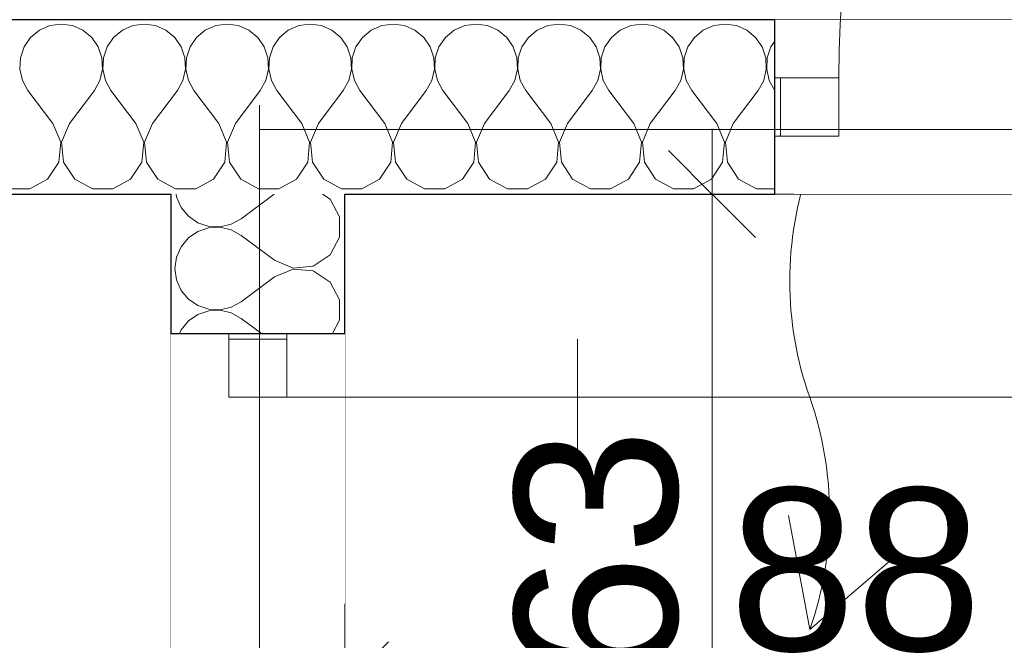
# Model space of a CAD drawing. Header units: millimetres. Extents: x -12989 to 357906, y -50379 to 30884.
# Tile 71 of 256: x 3536 to 4383, y 6466 to 7000. Entities that reach past the tile are written whole.
import ezdxf

# ---------------------------------------------------------------- set-up
doc = ezdxf.new("R2010")
doc.units = ezdxf.units.MM
doc.header["$MEASUREMENT"] = 0
doc.linetypes.add('Wipeout_Contour', pattern=[1000, 0, -1000])
for name, color, linetype, lineweight in [('04-ŚCIANY DZIAŁOWE_Nr_pióra__20', 1, 'Continuous', 13), ('Nowe_04-ŚCIANY DZIAŁOWE_Nr_pióra__27', 7, 'Continuous', 25), ('Nowe_A_WYM_ZEWNETRZNE_Nr_pióra__1', 7, 'Continuous', 13), ('Nowe_A_WYM_ZEWNETRZNE_Nr_pióra__45', 7, 'Continuous', 15), ('Nowe_A_WYM_ZEWNETRZNE_Nr_pióra__85', 7, 'Continuous', 13), ('Nowe_Drzwi Archicad_Nr_pióra__20', 1, 'Continuous', 13), ('Nowe_Drzwi Archicad_Nr_pióra__23', 7, 'Continuous', 15), ('Nowe_Drzwi Archicad_Nr_pióra__27', 7, 'Continuous', 25), ('Nowe_Drzwi Archicad_Nr_pióra__3', 7, 'Continuous', 13)]:
    doc.layers.add(name, color=color, linetype=linetype, lineweight=lineweight)
for name, color, linetype in [('A_OZN_STREFY', 7, 'Continuous'), ('Nowe_04-ŚCIANY DZIAŁOWE', 7, 'Continuous'), ('Nowe_A_OZN_STREFY', 7, 'Continuous'), ('Nowe_A_WYM_ZEWNETRZNE', 7, 'Continuous'), ('Nowe_Drzwi Archicad', 7, 'Continuous')]:
    doc.layers.add(name, color=color, linetype=linetype)
doc.layers.add('Nowe_04-ŚCIANY DZIAŁOWE_Nr_pióra__174', color=7, linetype='Continuous', lineweight=5, true_color=0x6a6a6a)
doc.styles.add('STYL_AUTOMATYCZNY_3', font='arial.ttf')
doc.linetypes.add('Izolacja przeciwwodna I 01 I WSC', pattern='A,0,[1,PAB.6.3 RZUT PARTERU1.Shx,S=0.396825,R=0,X=0,Y=0],-100,0', length=100)
doc.dimstyles.new('STYL_AUTOMATYCZNY__1', dxfattribs={"dimtxt": 139.999998, "dimasz": 71.25, "dimexe": 0.18, "dimexo": 0.0625, "dimgap": 0, "dimtad": 1, "dimtih": 1, "dimtoh": 1, "dimdec": 0, "dimlfac": 0.1, "dimzin": 0, "dimdsep": 46, "dimtxsty": 'STYL_AUTOMATYCZNY_3', "dimblk": 'ARROWHEAD_6', "dimblk1": 'ARROWHEAD_6', "dimblk2": 'ARROWHEAD_6', "dimcen": 0.09, "dimse1": 1, "dimse2": 1, "dimclrd": 7, "dimclre": 7, "dimclrt": 7, "dimadec": 0, "dimazin": 0, "dimtfac": 1, "dimtdec": 4, "dimtmove": 0, "dimatfit": 3, "dimfxl": 0, "dimtolj": 1, "dimtzin": 0, "dimarcsym": 0})
doc.dimstyles.new('STYL_AUTOMATYCZNY__2', dxfattribs={"dimtxt": 139.999998, "dimasz": 71.25, "dimexe": 0.18, "dimexo": 0.0625, "dimgap": 0, "dimtad": 1, "dimdec": 0, "dimlfac": 0.1, "dimzin": 0, "dimdsep": 46, "dimtxsty": 'STYL_AUTOMATYCZNY_3', "dimblk": 'ARROWHEAD_6', "dimblk1": 'ARROWHEAD_6', "dimblk2": 'ARROWHEAD_6', "dimcen": 0.09, "dimse1": 1, "dimse2": 1, "dimclrd": 7, "dimclre": 7, "dimclrt": 7, "dimadec": 0, "dimazin": 0, "dimtfac": 1, "dimtdec": 4, "dimtmove": 0, "dimatfit": 3, "dimfxl": 0, "dimtolj": 1, "dimtzin": 0, "dimarcsym": 0})

# ---------------------------------------------------------------- blocks, each defined once
blk = doc.blocks.new('*X63')
at = {"layer": 'Nowe_04-ŚCIANY DZIAŁOWE_Nr_pióra__174', "color": 251, "linetype": 'Continuous', "lineweight": 5, "true_color": 0x6a6a6a}
for p, q in [((3670.33, 6849.85), (3670.67, 6847.38)), ((3754.82, 6849.85), (3726.45, 6828.57)), ((3802.87, 6845.46), (3796.27, 6849.85)), ((3670.67, 6847.38), (3674.64, 6838.37)), ((3811.09, 6830.13), (3802.87, 6845.46)), ((3674.64, 6838.37), (3680.93, 6830.78)), ((3680.93, 6830.78), (3689.05, 6825.2)), ((3689.05, 6825.2), (3698.39, 6822.05)), ((3708.23, 6821.57), (3717.83, 6823.8)), ((3717.83, 6823.8), (3726.45, 6828.57)), ((3811.09, 6812.73), (3811.09, 6830.13)), ((3689.05, 6817.66), (3680.93, 6812.08)), ((3698.39, 6820.81), (3689.05, 6817.66)), ((3698.39, 6822.05), (3708.23, 6821.57)), ((3708.23, 6821.28), (3698.39, 6820.81)), ((3717.83, 6819.05), (3708.23, 6821.28)), ((3726.45, 6814.29), (3717.83, 6819.05)), ((3680.93, 6812.08), (3674.64, 6804.49)), ((3755.02, 6792.86), (3726.45, 6814.29)), ((3802.87, 6797.4), (3811.09, 6812.73)), ((3674.64, 6804.49), (3670.67, 6795.47)), ((3670.67, 6795.47), (3669.31, 6785.71)), ((3755.02, 6792.86), (3771.07, 6786.12)), ((3788.38, 6787.77), (3802.87, 6797.4)), ((3669.31, 6785.71), (3670.67, 6775.95)), ((3771.07, 6785.31), (3755.02, 6778.57)), ((3771.07, 6786.12), (3788.38, 6787.77)), ((3788.38, 6783.66), (3771.07, 6785.31)), ((3802.87, 6774.03), (3788.38, 6783.66)), ((3670.67, 6775.95), (3674.64, 6766.94)), ((3755.02, 6778.57), (3726.45, 6757.14)), ((3811.09, 6758.7), (3802.87, 6774.03)), ((3674.64, 6766.94), (3680.93, 6759.35)), ((3680.93, 6759.35), (3689.05, 6753.77)), ((3717.83, 6752.37), (3726.45, 6757.14)), ((3811.09, 6741.3), (3811.09, 6758.7)), ((3689.05, 6753.77), (3698.39, 6750.62)), ((3698.39, 6749.38), (3689.05, 6746.23)), ((3698.39, 6750.62), (3708.23, 6750.14)), ((3708.23, 6749.86), (3698.39, 6749.38)), ((3708.23, 6750.14), (3717.83, 6752.37)), ((3717.83, 6747.63), (3708.23, 6749.86)), ((3726.45, 6742.86), (3717.83, 6747.63)), ((3680.93, 6740.65), (3674.64, 6733.06)), ((3689.05, 6746.23), (3680.93, 6740.65)), ((3743.8, 6729.85), (3726.45, 6742.86)), ((3804.95, 6729.85), (3811.09, 6741.3)), ((3674.64, 6733.06), (3673.23, 6729.85))]:
    blk.add_line(p, q, dxfattribs=at)
blk = doc.blocks.new('WSC Drzwi 26[12]_1')
at = {"layer": 'Nowe_Drzwi Archicad_Nr_pióra__20', "color": 1, "linetype": 'Continuous', "lineweight": 13}
for p, q in [((4015.74, 6624.85), (4015.74, 6724.85)), ((4215.74, 6474.85), (4197.47, 6573.16)), ((4215.74, 6474.85), (4291.75, 6539.83))]:
    blk.add_line(p, q, dxfattribs=at)
for centre, start, end in [((4498.58, 6774.85), 160.52878, 199.47122), ((3932.9, 6574.85), 340.52878, 19.47122)]:
    blk.add_arc(centre, 300, start, end, dxfattribs=at)
at = {"layer": 'Nowe_Drzwi Archicad_Nr_pióra__23', "color": 7, "linetype": 'Continuous', "lineweight": 15}
blk.add_line((3765.74, 6729.85), (3715.74, 6729.85), dxfattribs=at)
at = {"layer": 'Nowe_Drzwi Archicad_Nr_pióra__27', "color": 7, "linetype": 'Continuous', "lineweight": 25}
for p, q in [((3665.74, 6729.85), (3715.74, 6729.85)), ((3715.74, 6729.85), (3765.74, 6729.85)), ((3715.74, 6729.85), (3765.74, 6729.85)), ((3765.74, 6729.85), (3815.74, 6729.85))]:
    blk.add_line(p, q, dxfattribs=at)
at = {"layer": 'Nowe_Drzwi Archicad_Nr_pióra__3', "color": 7, "linetype": 'Continuous', "lineweight": 13}
blk.add_arc((3765.74, 6674.85), 900, 270, 0, dxfattribs=at)
at = {"color": 254, "linetype": 'Wipeout_Contour', "lineweight": 0, "ltscale": 30693.758915}
blk.add_wipeout([(3765.74, 6724.85), (3715.74, 6724.85), (3715.74, 6674.85), (3765.74, 6674.85)], dxfattribs=at).dxf.layer = 'Nowe_Drzwi Archicad'
at = {"layer": 'Nowe_Drzwi Archicad_Nr_pióra__23', "color": 7, "linetype": 'Continuous', "lineweight": 15}
for p, q in [((3715.74, 6724.85), (3715.74, 6729.85)), ((3765.74, 6724.85), (3765.74, 6729.85)), ((3715.74, 6674.85), (3715.74, 6724.85)), ((3715.74, 6724.85), (3765.74, 6724.85)), ((3765.74, 6724.85), (3765.74, 6674.85)), ((3765.74, 6674.85), (3715.74, 6674.85))]:
    blk.add_line(p, q, dxfattribs=at)
at = {"layer": 'Nowe_Drzwi Archicad_Nr_pióra__3', "color": 7, "linetype": 'Continuous', "lineweight": 13}
blk.add_line((3765.74, 6674.85), (4665.74, 6674.85), dxfattribs=at)
blk = doc.blocks.new('Ściana_6_1', base_point=(3815.74, 150))
at = {"color": 254, "linetype": 'Wipeout_Contour', "lineweight": 0, "ltscale": 31009.738401}
blk.add_wipeout([(3815.74, 6849.85), (3665.74, 6849.85), (3665.74, 6729.85), (3815.74, 6729.85)], dxfattribs=at).dxf.layer = 'Nowe_04-ŚCIANY DZIAŁOWE'
at = {"layer": 'Nowe_04-ŚCIANY DZIAŁOWE', "color": 7, "lineweight": 25}
blk.add_blockref('*X63', (0, 0), dxfattribs=at)
at = {"color": 254, "linetype": 'Wipeout_Contour', "lineweight": 0, "ltscale": 29069.189942}
blk.add_wipeout([(3665.74, 6729.85), (3665.74, 5719.85), (3815.74, 5719.85), (3815.74, 6729.85)], dxfattribs=at).dxf.layer = 'Nowe_04-ŚCIANY DZIAŁOWE'
at = {"layer": 'Nowe_04-ŚCIANY DZIAŁOWE_Nr_pióra__27', "color": 7, "linetype": 'Continuous', "lineweight": 25}
for p, q in [((3665.74, 6729.85), (3715.74, 6729.85)), ((3715.74, 6729.85), (3765.74, 6729.85)), ((3765.74, 6729.85), (3815.74, 6729.85))]:
    blk.add_line(p, q, dxfattribs=at)
at = {"layer": 'Nowe_04-ŚCIANY DZIAŁOWE_Nr_pióra__27', "color": 7, "linetype": 'Continuous', "lineweight": 25, "flags": 128}
for points in [[(3665.74, 6849.85), (3665.74, 6729.85)], [(3815.74, 6729.85), (3815.74, 6849.85)]]:
    blk.add_lwpolyline(points, dxfattribs=at)
at = {"layer": 'Nowe_Drzwi Archicad', "color": 7, "linetype": 'Continuous', "lineweight": 13}
blk.add_blockref('WSC Drzwi 26[12]_1', (0, 0), dxfattribs=at)
blk = doc.blocks.new('*X73')
at = {"layer": 'Nowe_04-ŚCIANY DZIAŁOWE_Nr_pióra__174', "color": 251, "linetype": 'Continuous', "lineweight": 5, "true_color": 0x6a6a6a}
for p, q in [((3561.67, 6994.92), (3552.65, 6990.94)), ((3571.43, 6996.28), (3561.67, 6994.92)), ((3581.19, 6994.92), (3571.43, 6996.28)), ((3590.2, 6990.94), (3581.19, 6994.92)), ((3633.1, 6994.92), (3624.08, 6990.94)), ((3642.86, 6996.28), (3633.1, 6994.92)), ((3652.62, 6994.92), (3642.86, 6996.28)), ((3661.63, 6990.94), (3652.62, 6994.92)), ((3704.53, 6994.92), (3695.51, 6990.94)), ((3714.29, 6996.28), (3704.53, 6994.92)), ((3724.05, 6994.92), (3714.29, 6996.28)), ((3733.06, 6990.94), (3724.05, 6994.92)), ((3775.95, 6994.92), (3766.94, 6990.94)), ((3785.71, 6996.28), (3775.95, 6994.92)), ((3795.47, 6994.92), (3785.71, 6996.28)), ((3804.49, 6990.94), (3795.47, 6994.92)), ((3847.38, 6994.92), (3838.37, 6990.94)), ((3857.14, 6996.28), (3847.38, 6994.92)), ((3866.9, 6994.92), (3857.14, 6996.28)), ((3875.92, 6990.94), (3866.9, 6994.92)), ((3918.81, 6994.92), (3909.8, 6990.94)), ((3928.57, 6996.28), (3918.81, 6994.92)), ((3938.33, 6994.92), (3928.57, 6996.28)), ((3947.35, 6990.94), (3938.33, 6994.92)), ((3990.24, 6994.92), (3981.22, 6990.94)), ((4000, 6996.28), (3990.24, 6994.92)), ((4009.76, 6994.92), (4000, 6996.28)), ((4018.78, 6990.94), (4009.76, 6994.92)), ((4061.67, 6994.92), (4052.65, 6990.94)), ((4071.43, 6996.28), (4061.67, 6994.92)), ((4081.19, 6994.92), (4071.43, 6996.28)), ((4090.2, 6990.94), (4081.19, 6994.92)), ((4133.1, 6994.92), (4124.08, 6990.94)), ((4142.86, 6996.28), (4133.1, 6994.92)), ((4152.62, 6994.92), (4142.86, 6996.28)), ((4161.63, 6990.94), (4152.62, 6994.92)), ((3545.07, 6984.65), (3539.48, 6976.53)), ((3552.65, 6990.94), (3545.07, 6984.65)), ((3597.79, 6984.65), (3590.2, 6990.94)), ((3603.37, 6976.53), (3597.79, 6984.65)), ((3616.49, 6984.65), (3610.91, 6976.53)), ((3624.08, 6990.94), (3616.49, 6984.65)), ((3669.22, 6984.65), (3661.63, 6990.94)), ((3674.8, 6976.53), (3669.22, 6984.65)), ((3687.92, 6984.65), (3682.34, 6976.53)), ((3695.51, 6990.94), (3687.92, 6984.65)), ((3740.65, 6984.65), (3733.06, 6990.94)), ((3746.23, 6976.53), (3740.65, 6984.65)), ((3759.35, 6984.65), (3753.77, 6976.53)), ((3766.94, 6990.94), (3759.35, 6984.65)), ((3812.08, 6984.65), (3804.49, 6990.94)), ((3817.66, 6976.53), (3812.08, 6984.65)), ((3830.78, 6984.65), (3825.2, 6976.53)), ((3838.37, 6990.94), (3830.78, 6984.65)), ((3883.51, 6984.65), (3875.92, 6990.94)), ((3889.09, 6976.53), (3883.51, 6984.65)), ((3902.21, 6984.65), (3896.63, 6976.53)), ((3909.8, 6990.94), (3902.21, 6984.65)), ((3954.93, 6984.65), (3947.35, 6990.94)), ((3960.52, 6976.53), (3954.93, 6984.65)), ((3973.64, 6984.65), (3968.06, 6976.53)), ((3981.22, 6990.94), (3973.64, 6984.65)), ((4026.36, 6984.65), (4018.78, 6990.94)), ((4031.94, 6976.53), (4026.36, 6984.65)), ((4045.07, 6984.65), (4039.48, 6976.53)), ((4052.65, 6990.94), (4045.07, 6984.65)), ((4097.79, 6984.65), (4090.2, 6990.94)), ((4103.37, 6976.53), (4097.79, 6984.65)), ((4116.49, 6984.65), (4110.91, 6976.53)), ((4124.08, 6990.94), (4116.49, 6984.65)), ((4169.22, 6984.65), (4161.63, 6990.94)), ((4174.8, 6976.53), (4169.22, 6984.65)), ((3539.48, 6976.53), (3536.34, 6967.2)), ((3606.52, 6967.2), (3603.37, 6976.53)), ((3610.91, 6976.53), (3607.76, 6967.2)), ((3677.95, 6967.2), (3674.8, 6976.53)), ((3682.34, 6976.53), (3679.19, 6967.2)), ((3749.38, 6967.2), (3746.23, 6976.53)), ((3753.77, 6976.53), (3750.62, 6967.2)), ((3820.81, 6967.2), (3817.66, 6976.53)), ((3825.2, 6976.53), (3822.05, 6967.2)), ((3892.24, 6967.2), (3889.09, 6976.53)), ((3896.63, 6976.53), (3893.48, 6967.2)), ((3963.66, 6967.2), (3960.52, 6976.53)), ((3968.06, 6976.53), (3964.91, 6967.2)), ((4035.09, 6967.2), (4031.94, 6976.53)), ((4039.48, 6976.53), (4036.34, 6967.2)), ((4106.52, 6967.2), (4103.37, 6976.53)), ((4110.91, 6976.53), (4107.76, 6967.2)), ((4177.95, 6967.2), (4174.8, 6976.53)), ((4182.34, 6976.53), (4179.19, 6967.2)), ((4185.74, 6981.48), (4182.34, 6976.53)), ((3536.34, 6967.2), (3535.86, 6957.35)), ((3607, 6957.35), (3606.52, 6967.2)), ((3607.76, 6967.2), (3607.29, 6957.35)), ((3678.43, 6957.35), (3677.95, 6967.2)), ((3679.19, 6967.2), (3678.72, 6957.35)), ((3749.86, 6957.35), (3749.38, 6967.2)), ((3750.62, 6967.2), (3750.14, 6957.35)), ((3821.28, 6957.35), (3820.81, 6967.2)), ((3822.05, 6967.2), (3821.57, 6957.35)), ((3892.71, 6957.35), (3892.24, 6967.2)), ((3893.48, 6967.2), (3893, 6957.35)), ((3964.14, 6957.35), (3963.66, 6967.2)), ((3964.91, 6967.2), (3964.43, 6957.35)), ((4035.57, 6957.35), (4035.09, 6967.2)), ((4036.34, 6967.2), (4035.86, 6957.35)), ((4107, 6957.35), (4106.52, 6967.2)), ((4107.76, 6967.2), (4107.29, 6957.35)), ((4178.43, 6957.35), (4177.95, 6967.2)), ((4179.19, 6967.2), (4178.72, 6957.35)), ((3535.86, 6957.35), (3538.09, 6947.76)), ((3604.77, 6947.76), (3607, 6957.35)), ((3607.29, 6957.35), (3609.52, 6947.76)), ((3676.2, 6947.76), (3678.43, 6957.35)), ((3678.72, 6957.35), (3680.95, 6947.76)), ((3747.63, 6947.76), (3749.86, 6957.35)), ((3750.14, 6957.35), (3752.37, 6947.76)), ((3819.05, 6947.76), (3821.28, 6957.35)), ((3821.57, 6957.35), (3823.8, 6947.76)), ((3890.48, 6947.76), (3892.71, 6957.35)), ((3893, 6957.35), (3895.23, 6947.76)), ((3961.91, 6947.76), (3964.14, 6957.35)), ((3964.43, 6957.35), (3966.66, 6947.76)), ((4033.34, 6947.76), (4035.57, 6957.35)), ((4035.86, 6957.35), (4038.09, 6947.76)), ((4104.77, 6947.76), (4107, 6957.35)), ((4107.29, 6957.35), (4109.52, 6947.76)), ((4176.2, 6947.76), (4178.43, 6957.35)), ((4178.72, 6957.35), (4180.95, 6947.76)), ((3538.09, 6947.76), (3542.86, 6939.13)), ((3600, 6939.13), (3604.77, 6947.76)), ((3609.52, 6947.76), (3614.29, 6939.13)), ((3671.43, 6939.13), (3676.2, 6947.76)), ((3680.95, 6947.76), (3685.71, 6939.13)), ((3742.86, 6939.13), (3747.63, 6947.76)), ((3752.37, 6947.76), (3757.14, 6939.13)), ((3814.29, 6939.13), (3819.05, 6947.76)), ((3823.8, 6947.76), (3828.57, 6939.13)), ((3885.71, 6939.13), (3890.48, 6947.76)), ((3895.23, 6947.76), (3900, 6939.13)), ((3957.14, 6939.13), (3961.91, 6947.76)), ((3966.66, 6947.76), (3971.43, 6939.13)), ((4028.57, 6939.13), (4033.34, 6947.76)), ((4038.09, 6947.76), (4042.86, 6939.13)), ((4100, 6939.13), (4104.77, 6947.76)), ((4109.52, 6947.76), (4114.29, 6939.13)), ((4171.43, 6939.13), (4176.2, 6947.76)), ((4180.95, 6947.76), (4185.71, 6939.13)), ((3564.29, 6910.56), (3542.86, 6939.13)), ((3578.57, 6910.56), (3600, 6939.13)), ((3635.71, 6910.56), (3614.29, 6939.13)), ((3650, 6910.56), (3671.43, 6939.13)), ((3707.14, 6910.56), (3685.71, 6939.13)), ((3721.43, 6910.56), (3742.86, 6939.13)), ((3778.57, 6910.56), (3757.14, 6939.13)), ((3792.86, 6910.56), (3814.29, 6939.13)), ((3850, 6910.56), (3828.57, 6939.13)), ((3864.29, 6910.56), (3885.71, 6939.13)), ((3921.43, 6910.56), (3900, 6939.13)), ((3935.71, 6910.56), (3957.14, 6939.13)), ((3992.86, 6910.56), (3971.43, 6939.13)), ((4007.14, 6910.56), (4028.57, 6939.13)), ((4064.29, 6910.56), (4042.86, 6939.13)), ((4078.57, 6910.56), (4100, 6939.13)), ((4135.71, 6910.56), (4114.29, 6939.13)), ((4150, 6910.56), (4171.43, 6939.13)), ((4185.74, 6939.1), (4185.71, 6939.13)), ((3571.02, 6894.52), (3564.29, 6910.56)), ((3578.57, 6910.56), (3571.84, 6894.52)), ((3642.45, 6894.52), (3635.71, 6910.56)), ((3650, 6910.56), (3643.27, 6894.52)), ((3713.88, 6894.52), (3707.14, 6910.56)), ((3721.43, 6910.56), (3714.69, 6894.52)), ((3785.31, 6894.52), (3778.57, 6910.56)), ((3792.86, 6910.56), (3786.12, 6894.52)), ((3856.73, 6894.52), (3850, 6910.56)), ((3864.29, 6910.56), (3857.55, 6894.52)), ((3928.16, 6894.52), (3921.43, 6910.56)), ((3935.71, 6910.56), (3928.98, 6894.52)), ((3999.59, 6894.52), (3992.86, 6910.56)), ((4007.14, 6910.56), (4000.41, 6894.52)), ((4071.02, 6894.52), (4064.29, 6910.56)), ((4078.57, 6910.56), (4071.84, 6894.52)), ((4142.45, 6894.52), (4135.71, 6910.56)), ((4150, 6910.56), (4143.27, 6894.52)), ((3569.38, 6877.2), (3571.02, 6894.52)), ((3571.84, 6894.52), (3573.48, 6877.2)), ((3640.81, 6877.2), (3642.45, 6894.52)), ((3643.27, 6894.52), (3644.91, 6877.2)), ((3712.23, 6877.2), (3713.88, 6894.52)), ((3714.69, 6894.52), (3716.34, 6877.2)), ((3783.66, 6877.2), (3785.31, 6894.52)), ((3786.12, 6894.52), (3787.77, 6877.2)), ((3855.09, 6877.2), (3856.73, 6894.52)), ((3857.55, 6894.52), (3859.19, 6877.2)), ((3926.52, 6877.2), (3928.16, 6894.52)), ((3928.98, 6894.52), (3930.62, 6877.2)), ((3997.95, 6877.2), (3999.59, 6894.52)), ((4000.41, 6894.52), (4002.05, 6877.2)), ((4069.38, 6877.2), (4071.02, 6894.52)), ((4071.84, 6894.52), (4073.48, 6877.2)), ((4140.81, 6877.2), (4142.45, 6894.52)), ((4143.27, 6894.52), (4144.91, 6877.2)), ((3559.75, 6862.71), (3569.38, 6877.2)), ((3573.48, 6877.2), (3583.11, 6862.71)), ((3631.17, 6862.71), (3640.81, 6877.2)), ((3644.91, 6877.2), (3654.54, 6862.71)), ((3702.6, 6862.71), (3712.23, 6877.2)), ((3716.34, 6877.2), (3725.97, 6862.71)), ((3774.03, 6862.71), (3783.66, 6877.2)), ((3787.77, 6877.2), (3797.4, 6862.71)), ((3845.46, 6862.71), (3855.09, 6877.2)), ((3859.19, 6877.2), (3868.83, 6862.71)), ((3916.89, 6862.71), (3926.52, 6877.2)), ((3930.62, 6877.2), (3940.25, 6862.71)), ((3988.32, 6862.71), (3997.95, 6877.2)), ((4002.05, 6877.2), (4011.68, 6862.71)), ((4059.75, 6862.71), (4069.38, 6877.2)), ((4073.48, 6877.2), (4083.11, 6862.71)), ((4131.17, 6862.71), (4140.81, 6877.2)), ((4144.91, 6877.2), (4154.54, 6862.71)), ((3544.41, 6854.49), (3559.75, 6862.71)), ((3583.11, 6862.71), (3598.44, 6854.49)), ((3615.84, 6854.49), (3631.17, 6862.71)), ((3654.54, 6862.71), (3669.87, 6854.49)), ((3687.27, 6854.49), (3702.6, 6862.71)), ((3725.97, 6862.71), (3741.3, 6854.49)), ((3758.7, 6854.49), (3774.03, 6862.71)), ((3797.4, 6862.71), (3812.73, 6854.49)), ((3830.13, 6854.49), (3845.46, 6862.71)), ((3868.83, 6862.71), (3884.16, 6854.49)), ((3901.56, 6854.49), (3916.89, 6862.71)), ((3940.25, 6862.71), (3955.59, 6854.49)), ((3972.98, 6854.49), (3988.32, 6862.71)), ((4011.68, 6862.71), (4027.02, 6854.49)), ((4044.41, 6854.49), (4059.75, 6862.71)), ((4083.11, 6862.71), (4098.44, 6854.49)), ((4115.84, 6854.49), (4131.17, 6862.71)), ((4154.54, 6862.71), (4169.87, 6854.49)), ((3527.02, 6854.49), (3544.41, 6854.49)), ((3598.44, 6854.49), (3615.84, 6854.49)), ((3669.87, 6854.49), (3687.27, 6854.49)), ((3741.3, 6854.49), (3758.7, 6854.49)), ((3812.73, 6854.49), (3830.13, 6854.49)), ((3884.16, 6854.49), (3901.56, 6854.49)), ((3955.59, 6854.49), (3972.98, 6854.49)), ((4027.02, 6854.49), (4044.41, 6854.49)), ((4098.44, 6854.49), (4115.84, 6854.49)), ((4169.87, 6854.49), (4185.74, 6854.49))]:
    blk.add_line(p, q, dxfattribs=at)
blk = doc.blocks.new('WSC Drzwi 26[14]_1')
at = {"layer": 'Nowe_Drzwi Archicad_Nr_pióra__23', "color": 7, "linetype": 'Continuous', "lineweight": 15}
blk.add_line((4185.74, 6949.85), (4185.74, 6899.85), dxfattribs=at)
at = {"layer": 'Nowe_Drzwi Archicad_Nr_pióra__27', "color": 7, "linetype": 'Continuous', "lineweight": 25}
for p, q in [((4185.74, 6949.85), (4185.74, 6999.85)), ((4185.74, 6899.85), (4185.74, 6949.85)), ((4185.74, 6899.85), (4185.74, 6949.85)), ((4185.74, 6849.85), (4185.74, 6899.85))]:
    blk.add_line(p, q, dxfattribs=at)
at = {"layer": 'Nowe_Drzwi Archicad_Nr_pióra__3', "color": 7, "linetype": 'Continuous', "lineweight": 13}
blk.add_arc((5140.74, 6949.85), 900, 90, 180, dxfattribs=at)
at = {"color": 254, "linetype": 'Wipeout_Contour', "lineweight": 0, "ltscale": 32428.767327}
blk.add_wipeout([(4190.74, 6899.85), (4240.74, 6899.85), (4240.74, 6949.85), (4190.74, 6949.85)], dxfattribs=at).dxf.layer = 'Nowe_Drzwi Archicad'
at = {"layer": 'Nowe_Drzwi Archicad_Nr_pióra__23', "color": 7, "linetype": 'Continuous', "lineweight": 15}
for p, q in [((4190.74, 6949.85), (4185.74, 6949.85)), ((4240.74, 6949.85), (4190.74, 6949.85)), ((4190.74, 6949.85), (4190.74, 6899.85)), ((4240.74, 6899.85), (4240.74, 6949.85)), ((4190.74, 6899.85), (4185.74, 6899.85)), ((4190.74, 6899.85), (4240.74, 6899.85))]:
    blk.add_line(p, q, dxfattribs=at)
blk = doc.blocks.new('Ściana_7_1', base_point=(-350, 6849.85))
at = {"color": 254, "linetype": 'Wipeout_Contour', "lineweight": 0, "ltscale": 30050.60393}
blk.add_wipeout([(-350, 6849.85), (4185.74, 6849.85), (4185.74, 6999.85), (-350, 6999.85)], dxfattribs=at).dxf.layer = 'Nowe_04-ŚCIANY DZIAŁOWE'
at = {"layer": 'Nowe_04-ŚCIANY DZIAŁOWE_Nr_pióra__27', "color": 7, "linetype": 'Continuous', "lineweight": 25, "flags": 128}
blk.add_lwpolyline([(-350, 6849.85), (3665.74, 6849.85)], dxfattribs=at)
at = {"layer": 'Nowe_04-ŚCIANY DZIAŁOWE', "color": 7, "lineweight": 25}
blk.add_blockref('*X73', (0, 0), dxfattribs=at)
at = {"color": 254, "linetype": 'Wipeout_Contour', "lineweight": 0, "ltscale": 33498.187995}
blk.add_wipeout([(5195.74, 6849.85), (5195.74, 6999.85), (4185.74, 6999.85), (4185.74, 6849.85)], dxfattribs=at).dxf.layer = 'Nowe_04-ŚCIANY DZIAŁOWE'
at = {"layer": 'Nowe_04-ŚCIANY DZIAŁOWE_Nr_pióra__27', "color": 7, "linetype": 'Continuous', "lineweight": 25}
for p, q in [((4185.74, 6949.85), (4185.74, 6999.85)), ((4185.74, 6899.85), (4185.74, 6949.85)), ((4185.74, 6849.85), (4185.74, 6899.85))]:
    blk.add_line(p, q, dxfattribs=at)
at = {"layer": 'Nowe_04-ŚCIANY DZIAŁOWE_Nr_pióra__27', "color": 7, "linetype": 'Continuous', "lineweight": 25, "flags": 128}
for points in [[(4185.74, 6999.85), (-350, 6999.85)], [(3815.74, 6849.85), (4185.74, 6849.85)]]:
    blk.add_lwpolyline(points, dxfattribs=at)
at = {"layer": 'Nowe_Drzwi Archicad', "color": 7, "linetype": 'Continuous', "lineweight": 13}
blk.add_blockref('WSC Drzwi 26[14]_1', (0, 0), dxfattribs=at)
blk = doc.blocks.new('*D267')
at = {"layer": 'Nowe_A_WYM_ZEWNETRZNE_Nr_pióra__45', "color": 7, "linetype": 'Continuous', "lineweight": 15}
for p, q in [((-1341.01, 187.5), (-1266.01, 112.5)), ((-1341.01, 37.5), (-1266.01, -37.5))]:
    blk.add_line(p, q, dxfattribs=at)
at = {"layer": 'Nowe_A_WYM_ZEWNETRZNE_Nr_pióra__85', "color": 7, "linetype": 'Continuous', "lineweight": 13}
for p, q in [((-1303.51, 150), (-1303.51, 6849.85)), ((-1233.2, 150), (-1373.83, 150)), ((-1303.51, 0), (-1303.51, 150)), ((-1233.2, 0), (-1373.83, 0)), ((-1303.51, -56.25), (-1303.51, 0))]:
    blk.add_line(p, q, dxfattribs=at)
at = {"layer": 'Nowe_A_WYM_ZEWNETRZNE_Nr_pióra__1', "color": 7, "lineweight": 13, "insert": (-1331.51, -251.06), "char_height": 140, "attachment_point": 7, "rotation": 90, "style": 'STYL_AUTOMATYCZNY_3'}
blk.add_mtext('\\A1;{\\pql;\\fArial|b0|i0|c238|p0;\\W1.000000;15}', dxfattribs=at)
blk = doc.blocks.new('ARROWHEAD_6')
at = {"color": 0, "linetype": 'Continuous', "lineweight": 0}
for p, q in [((-0.5, -0.5), (0.5, 0.5)), ((0, 0), (-1, 0))]:
    blk.add_line(p, q, dxfattribs=at)
blk = doc.blocks.new('*D268')
at = {"layer": 'Nowe_A_WYM_ZEWNETRZNE_Nr_pióra__45', "color": 7, "linetype": 'Continuous', "lineweight": 15}
blk.add_line((-1341.01, 187.5), (-1266.01, 112.5), dxfattribs=at)
at = {"layer": 'Nowe_A_WYM_ZEWNETRZNE_Nr_pióra__85', "color": 7, "linetype": 'Continuous', "lineweight": 13}
blk.add_line((-1303.51, 150), (-1303.51, 6849.85), dxfattribs=at)
blk = doc.blocks.new('*D269')
at = {"layer": 'Nowe_A_WYM_ZEWNETRZNE_Nr_pióra__45', "color": 7, "linetype": 'Continuous', "lineweight": 15}
for p, q in [((-1341.01, 6887.35), (-1266.01, 6812.35)), ((-1341.01, 187.5), (-1266.01, 112.5))]:
    blk.add_line(p, q, dxfattribs=at)
at = {"layer": 'Nowe_A_WYM_ZEWNETRZNE_Nr_pióra__85', "color": 7, "linetype": 'Continuous', "lineweight": 13}
for p, q in [((-1233.2, 6849.85), (-1373.83, 6849.85)), ((-1303.51, 150), (-1303.51, 6849.85))]:
    blk.add_line(p, q, dxfattribs=at)
at = {"layer": 'Nowe_A_WYM_ZEWNETRZNE_Nr_pióra__1', "color": 7, "lineweight": 13, "char_height": 140, "attachment_point": 7, "rotation": 90, "style": 'STYL_AUTOMATYCZNY_3'}
for s, insert in [('\\A1;{\\pql;\\fArial|b0|i0|c238|p0;\\W1.000000;15}', (-1331.51, 6598.78)), ('\\A1;{\\pql;\\fArial|b0|i0|c238|p0;\\W1.000000;670}', (-1331.51, 3232.97))]:
    blk.add_mtext(s, dxfattribs=dict(at, insert=insert))
blk = doc.blocks.new('*D274')
at = {"layer": 'Nowe_A_WYM_ZEWNETRZNE_Nr_pióra__45', "color": 7, "linetype": 'Continuous', "lineweight": 15}
for p, q in [((-462.5, 5699.85), (-537.5, 5624.85)), ((-312.5, 5699.85), (-387.5, 5624.85))]:
    blk.add_line(p, q, dxfattribs=at)
at = {"layer": 'Nowe_A_WYM_ZEWNETRZNE_Nr_pióra__85', "color": 7, "linetype": 'Continuous', "lineweight": 13}
for p, q in [((-500, 5592.04), (-500, 5732.66)), ((-350, 5592.04), (-350, 5732.66)), ((-556.25, 5662.35), (-500, 5662.35)), ((-500, 5662.35), (-350, 5662.35)), ((-350, 5662.35), (3665.74, 5662.35))]:
    blk.add_line(p, q, dxfattribs=at)
at = {"layer": 'Nowe_A_WYM_ZEWNETRZNE_Nr_pióra__1', "color": 7, "lineweight": 13, "insert": (-751.06, 5690.35), "char_height": 140, "attachment_point": 7, "style": 'STYL_AUTOMATYCZNY_3'}
blk.add_mtext('\\A1;{\\pql;\\fArial|b0|i0|c238|p0;\\W1.000000;15}', dxfattribs=at)
blk = doc.blocks.new('*D275')
at = {"layer": 'Nowe_A_WYM_ZEWNETRZNE_Nr_pióra__45', "color": 7, "linetype": 'Continuous', "lineweight": 15}
for p, q in [((-312.5, 5699.85), (-387.5, 5624.85)), ((3703.24, 5699.85), (3628.24, 5624.85))]:
    blk.add_line(p, q, dxfattribs=at)
at = {"layer": 'Nowe_A_WYM_ZEWNETRZNE_Nr_pióra__85', "color": 7, "linetype": 'Continuous', "lineweight": 13}
for p, q in [((3665.74, 5592.04), (3665.74, 5732.66)), ((-350, 5662.35), (3665.74, 5662.35)), ((3665.74, 5662.35), (3815.74, 5662.35))]:
    blk.add_line(p, q, dxfattribs=at)
at = {"layer": 'Nowe_A_WYM_ZEWNETRZNE_Nr_pióra__1', "color": 7, "lineweight": 13, "char_height": 140, "attachment_point": 7, "style": 'STYL_AUTOMATYCZNY_3'}
for s, insert in [('\\A1;{\\pql;\\fArial|b0|i0|c238|p0;\\W1.000000;402}', (1390.92, 5690.35)), ('\\A1;{\\pql;\\fArial|b0|i0|c238|p0;\\W1.000000;15}', (3414.68, 5690.35))]:
    blk.add_mtext(s, dxfattribs=dict(at, insert=insert))
blk = doc.blocks.new('*D277')
at = {"layer": 'Nowe_A_WYM_ZEWNETRZNE_Nr_pióra__45', "color": 7, "linetype": 'Continuous', "lineweight": 15}
for p, q in [((3853.24, 5699.85), (3778.24, 5624.85)), ((5603.24, 5699.85), (5528.24, 5624.85))]:
    blk.add_line(p, q, dxfattribs=at)
at = {"layer": 'Nowe_A_WYM_ZEWNETRZNE_Nr_pióra__85', "color": 7, "linetype": 'Continuous', "lineweight": 13}
for p, q in [((3815.74, 5592.04), (3815.74, 5732.66)), ((5565.74, 5592.04), (5565.74, 5732.66)), ((3665.74, 5662.35), (3815.74, 5662.35)), ((3815.74, 5662.35), (5565.74, 5662.35))]:
    blk.add_line(p, q, dxfattribs=at)
at = {"layer": 'Nowe_A_WYM_ZEWNETRZNE_Nr_pióra__1', "color": 7, "lineweight": 13, "char_height": 140, "attachment_point": 7, "style": 'STYL_AUTOMATYCZNY_3'}
for s, insert in [('\\A1;{\\pql;\\fArial|b0|i0|c238|p0;\\W1.000000;175}', (4423.79, 5690.35)), ('\\A1;{\\pql;\\fArial|b0|i0|c238|p0;\\W1.000000;15}', (5314.68, 5690.35))]:
    blk.add_mtext(s, dxfattribs=dict(at, insert=insert))
blk = doc.blocks.new('*D319')
at = {"layer": 'Nowe_A_WYM_ZEWNETRZNE_Nr_pióra__45', "color": 7, "linetype": 'Continuous', "lineweight": 15}
for p, q in [((-462.5, -1542.08), (-537.5, -1617.08)), ((-312.5, -1542.08), (-387.5, -1617.08))]:
    blk.add_line(p, q, dxfattribs=at)
at = {"layer": 'Nowe_A_WYM_ZEWNETRZNE_Nr_pióra__85', "color": 7, "linetype": 'Continuous', "lineweight": 13}
for p, q in [((-500, -1649.9), (-500, -1509.27)), ((-350, -1649.9), (-350, -1509.27)), ((-556.25, -1579.58), (-500, -1579.58)), ((-500, -1579.58), (-350, -1579.58)), ((-350, -1579.58), (3665.74, -1579.58))]:
    blk.add_line(p, q, dxfattribs=at)
at = {"layer": 'Nowe_A_WYM_ZEWNETRZNE_Nr_pióra__1', "color": 7, "lineweight": 13, "insert": (-751.06, -1551.58), "char_height": 140, "attachment_point": 7, "style": 'STYL_AUTOMATYCZNY_3'}
blk.add_mtext('\\A1;{\\pql;\\fArial|b0|i0|c238|p0;\\W1.000000;15}', dxfattribs=at)
blk = doc.blocks.new('*D321')
at = {"layer": 'Nowe_A_WYM_ZEWNETRZNE_Nr_pióra__45', "color": 7, "linetype": 'Continuous', "lineweight": 15}
for p, q in [((-312.5, -1542.08), (-387.5, -1617.08)), ((3703.24, -1542.08), (3628.24, -1617.08))]:
    blk.add_line(p, q, dxfattribs=at)
at = {"layer": 'Nowe_A_WYM_ZEWNETRZNE_Nr_pióra__85', "color": 7, "linetype": 'Continuous', "lineweight": 13}
for p, q in [((-350, -1649.9), (-350, -1509.27)), ((-500, -1579.58), (-350, -1579.58)), ((-350, -1579.58), (3665.74, -1579.58))]:
    blk.add_line(p, q, dxfattribs=at)
at = {"layer": 'Nowe_A_WYM_ZEWNETRZNE_Nr_pióra__1', "color": 7, "lineweight": 13, "char_height": 140, "attachment_point": 7, "style": 'STYL_AUTOMATYCZNY_3'}
for s, insert in [('\\A1;{\\pql;\\fArial|b0|i0|c238|p0;\\W1.000000;402}', (1390.92, -1551.58)), ('\\A1;{\\pql;\\fArial|b0|i0|c238|p0;\\W1.000000;15}', (3414.68, -1551.58))]:
    blk.add_mtext(s, dxfattribs=dict(at, insert=insert))
blk = doc.blocks.new('*D323')
at = {"layer": 'Nowe_A_WYM_ZEWNETRZNE_Nr_pióra__45', "color": 7, "linetype": 'Continuous', "lineweight": 15}
for p, q in [((3853.24, -1542.08), (3778.24, -1617.08)), ((5603.24, -1542.08), (5528.24, -1617.08))]:
    blk.add_line(p, q, dxfattribs=at)
at = {"layer": 'Nowe_A_WYM_ZEWNETRZNE_Nr_pióra__85', "color": 7, "linetype": 'Continuous', "lineweight": 13}
for p, q in [((3815.74, -1649.9), (3815.74, -1509.27)), ((5565.74, -1649.9), (5565.74, -1509.27)), ((3665.74, -1579.58), (3815.74, -1579.58)), ((3815.74, -1579.58), (5565.74, -1579.58))]:
    blk.add_line(p, q, dxfattribs=at)
at = {"layer": 'Nowe_A_WYM_ZEWNETRZNE_Nr_pióra__1', "color": 7, "lineweight": 13, "char_height": 140, "attachment_point": 7, "style": 'STYL_AUTOMATYCZNY_3'}
for s, insert in [('\\A1;{\\pql;\\fArial|b0|i0|c238|p0;\\W1.000000;175}', (4423.79, -1551.58)), ('\\A1;{\\pql;\\fArial|b0|i0|c238|p0;\\W1.000000;15}', (5314.68, -1551.58))]:
    blk.add_mtext(s, dxfattribs=dict(at, insert=insert))
blk = doc.blocks.new('*D350')
at = {"layer": 'Nowe_A_WYM_ZEWNETRZNE_Nr_pióra__45', "color": 7, "linetype": 'Continuous', "lineweight": 15}
for p, q in [((3853.24, 6464.23), (3778.24, 6389.23)), ((4728.24, 6464.23), (4653.24, 6389.23))]:
    blk.add_line(p, q, dxfattribs=at)
at = {"layer": 'Nowe_A_WYM_ZEWNETRZNE_Nr_pióra__85', "color": 7, "linetype": 'Continuous', "lineweight": 13}
for p, q in [((3815.74, 6356.42), (3815.74, 6497.05)), ((4690.74, 6356.42), (4690.74, 6497.05)), ((3759.49, 6426.73), (3815.74, 6426.73)), ((3815.74, 6426.73), (4690.74, 6426.73))]:
    blk.add_line(p, q, dxfattribs=at)
at = {"layer": 'Nowe_A_WYM_ZEWNETRZNE_Nr_pióra__1', "color": 7, "lineweight": 13, "insert": (4146.46, 6454.73), "char_height": 140, "attachment_point": 7, "style": 'STYL_AUTOMATYCZNY_3'}
blk.add_mtext('\\A1;{\\pql;\\fArial|b0|i0|c238|p0;\\W1.000000;88}', dxfattribs=at)
blk = doc.blocks.new('*D352')
at = {"layer": 'Nowe_A_WYM_ZEWNETRZNE_Nr_pióra__45', "color": 7, "linetype": 'Continuous', "lineweight": 15}
for p, q in [((-312.5, 7968.32), (-387.5, 7893.32)), ((4223.24, 7968.32), (4148.24, 7893.32))]:
    blk.add_line(p, q, dxfattribs=at)
at = {"layer": 'Nowe_A_WYM_ZEWNETRZNE_Nr_pióra__85', "color": 7, "linetype": 'Continuous', "lineweight": 13}
for p, q in [((-350, 7860.51), (-350, 8001.14)), ((4185.74, 7860.51), (4185.74, 8001.14)), ((-406.25, 7930.82), (-350, 7930.82)), ((-350, 7930.82), (4185.74, 7930.82))]:
    blk.add_line(p, q, dxfattribs=at)
at = {"layer": 'Nowe_A_WYM_ZEWNETRZNE_Nr_pióra__1', "color": 7, "lineweight": 13, "insert": (1757.7, 7958.82), "char_height": 140, "attachment_point": 7, "style": 'STYL_AUTOMATYCZNY_3'}
blk.add_mtext('\\A1;{\\pql;\\fArial|b0|i0|c238|p0;\\W1.000000;454}', dxfattribs=at)
blk = doc.blocks.new('*D353')
at = {"layer": 'Nowe_A_WYM_ZEWNETRZNE_Nr_pióra__45', "color": 7, "linetype": 'Continuous', "lineweight": 15}
for p, q in [((4223.24, 7968.32), (4148.24, 7893.32)), ((5233.24, 7968.32), (5158.24, 7893.32))]:
    blk.add_line(p, q, dxfattribs=at)
at = {"layer": 'Nowe_A_WYM_ZEWNETRZNE_Nr_pióra__85', "color": 7, "linetype": 'Continuous', "lineweight": 13}
for p, q in [((4185.74, 7860.51), (4185.74, 8001.14)), ((5195.74, 7860.51), (5195.74, 8001.14)), ((4185.74, 7930.82), (5195.74, 7930.82))]:
    blk.add_line(p, q, dxfattribs=at)
at = {"layer": 'Nowe_A_WYM_ZEWNETRZNE_Nr_pióra__1', "color": 7, "lineweight": 13, "insert": (4530.57, 7958.82), "char_height": 140, "attachment_point": 7, "style": 'STYL_AUTOMATYCZNY_3'}
blk.add_mtext('\\A1;{\\pql;\\fArial|b0|i0|c238|p0;\\W1.000000;101}', dxfattribs=at)
blk = doc.blocks.new('*D404')
at = {"layer": 'Nowe_A_WYM_ZEWNETRZNE_Nr_pióra__45', "color": 7, "linetype": 'Continuous', "lineweight": 15}
for p, q in [((1158.87, 14887.5), (1233.87, 14812.5)), ((1158.87, 7037.35), (1233.87, 6962.35))]:
    blk.add_line(p, q, dxfattribs=at)
at = {"layer": 'Nowe_A_WYM_ZEWNETRZNE_Nr_pióra__85', "color": 7, "linetype": 'Continuous', "lineweight": 13}
for p, q in [((1266.69, 14850), (1126.06, 14850)), ((1196.37, 6999.85), (1196.37, 14850)), ((1266.69, 6999.85), (1126.06, 6999.85))]:
    blk.add_line(p, q, dxfattribs=at)
at = {"layer": 'Nowe_A_WYM_ZEWNETRZNE_Nr_pióra__1', "color": 7, "lineweight": 13, "char_height": 140, "attachment_point": 7, "rotation": 90, "style": 'STYL_AUTOMATYCZNY_3'}
for s, insert in [('\\A1;{\\pql;\\fArial|b0|i0|c238|p0;\\W1.000000;15}', (1168.37, 14598.94)), ('\\A1;{\\pql;\\fArial|b0|i0|c238|p0;\\W1.000000;785}', (1168.37, 10657.97))]:
    blk.add_mtext(s, dxfattribs=dict(at, insert=insert))
blk = doc.blocks.new('*D413')
at = {"layer": 'Nowe_A_WYM_ZEWNETRZNE_Nr_pióra__45', "color": 7, "linetype": 'Continuous', "lineweight": 15}
for p, q in [((4169.18, 6812.35), (4094.18, 6887.35)), ((4094.18, 6262.35), (4169.18, 6187.35))]:
    blk.add_line(p, q, dxfattribs=at)
at = {"layer": 'Nowe_A_WYM_ZEWNETRZNE_Nr_pióra__85', "color": 7, "linetype": 'Continuous', "lineweight": 13}
for p, q in [((4131.68, 6849.85), (4131.68, 6906.1)), ((4201.99, 6849.85), (4061.36, 6849.85)), ((4131.68, 6224.85), (4131.68, 6849.85)), ((4201.99, 6224.85), (4061.36, 6224.85))]:
    blk.add_line(p, q, dxfattribs=at)
at = {"layer": 'Nowe_A_WYM_ZEWNETRZNE_Nr_pióra__1', "color": 7, "lineweight": 13, "insert": (4103.68, 6430.57), "char_height": 140, "attachment_point": 7, "rotation": 90, "style": 'STYL_AUTOMATYCZNY_3'}
blk.add_mtext('\\A1;{\\pql;\\fArial|b0|i0|c238|p0;\\W1.000000;63}', dxfattribs=at)
blk = doc.blocks.new('*D421')
at = {"layer": 'Nowe_A_WYM_ZEWNETRZNE_Nr_pióra__45', "color": 7, "linetype": 'Continuous', "lineweight": 15}
for p, q in [((3199.56, 6767.35), (3274.56, 6692.35)), ((3199.56, 5757.35), (3274.56, 5682.35))]:
    blk.add_line(p, q, dxfattribs=at)
at = {"layer": 'Nowe_A_WYM_ZEWNETRZNE_Nr_pióra__85', "color": 7, "linetype": 'Continuous', "lineweight": 13}
for p, q in [((3307.37, 6729.85), (3166.74, 6729.85)), ((3237.06, 5719.85), (3237.06, 6729.85)), ((3307.37, 5719.85), (3166.74, 5719.85))]:
    blk.add_line(p, q, dxfattribs=at)
at = {"layer": 'Nowe_A_WYM_ZEWNETRZNE_Nr_pióra__1', "color": 7, "lineweight": 13, "char_height": 140, "attachment_point": 7, "rotation": 90, "style": 'STYL_AUTOMATYCZNY_3'}
for s, insert in [('\\A1;{\\pql;\\fArial|b0|i0|c238|p0;\\W1.000000;12}', (3209.06, 6478.78)), ('\\A1;{\\pql;\\fArial|b0|i0|c238|p0;\\W1.000000;101}', (3209.06, 5957.89))]:
    blk.add_mtext(s, dxfattribs=dict(at, insert=insert))
blk = doc.blocks.new('*D422')
at = {"layer": 'Nowe_A_WYM_ZEWNETRZNE_Nr_pióra__45', "color": 7, "linetype": 'Continuous', "lineweight": 15}
for p, q in [((3199.56, 6887.35), (3274.56, 6812.35)), ((3199.56, 6767.35), (3274.56, 6692.35))]:
    blk.add_line(p, q, dxfattribs=at)
at = {"layer": 'Nowe_A_WYM_ZEWNETRZNE_Nr_pióra__85', "color": 7, "linetype": 'Continuous', "lineweight": 13}
for p, q in [((3307.37, 6849.85), (3166.74, 6849.85)), ((3237.06, 6729.85), (3237.06, 6849.85)), ((3307.37, 6729.85), (3166.74, 6729.85))]:
    blk.add_line(p, q, dxfattribs=at)

msp = doc.modelspace()

# ---------------------------------------------------------------- linework, layer by layer
at = {"layer": 'A_OZN_STREFY', "color": 7, "linetype": 'Continuous', "lineweight": 0, "true_color": 0xffffff, "flags": 128}
msp.add_lwpolyline([(-350, 3300), (763.48, 3300), (763.48, 4600), (1880, 4600), (3665.74, 4600), (3665.74, 6849.85), (-350, 6849.85)], close=True, dxfattribs=at)
at = {"layer": 'Nowe_A_OZN_STREFY', "color": 7, "linetype": 'Continuous', "lineweight": 0, "true_color": 0xffffff, "flags": 128}
for points in [[(-350, 14850), (-350, 6999.85), (5565.74, 6999.85), (5565.74, 14850)], [(3815.74, 6849.85), (3815.74, 2000), (5565.74, 2000), (5565.74, 6849.85)]]:
    msp.add_lwpolyline(points, close=True, dxfattribs=at)

# ---------------------------------------------------------------- next in the draw order: block references
at = {"layer": 'Nowe_04-ŚCIANY DZIAŁOWE', "color": 7, "lineweight": 25}
msp.add_blockref('Ściana_6_1', (3815.74, 150), dxfattribs=at)

# ---------------------------------------------------------------- next in the draw order: block references
msp.add_blockref('Ściana_7_1', (-350, 6849.85), dxfattribs=at)

# ---------------------------------------------------------------- next in the draw order: linework, layer by layer
at = {"layer": '04-ŚCIANY DZIAŁOWE_Nr_pióra__20', "color": 1, "linetype": 'Izolacja przeciwwodna I 01 I WSC', "lineweight": 13}
for p, q in [((3742.14, 150), (3742.14, 6926.4)), ((3742.14, 6905.38), (5640.74, 6905.38))]:
    msp.add_line(p, q, dxfattribs=at)

# ---------------------------------------------------------------- next in the draw order: dimensions: what is measured, and where the dimension line sits
at = {"layer": 'Nowe_A_WYM_ZEWNETRZNE', "color": 7, "linetype": 'Continuous', "lineweight": 13}
for base, p1, p2, picture, middle in [((1196.37, 14850), (2607.87, 6999.85), (18000, 14850), '*D404', (1098.37, 10817.79)), ((4131.67713242, 6849.84663133), (4315.7390204, 6224.84663133), (3815.7390204, 6849.84663133), '*D413', (4033.67713349, 6537.10933192)), ((-1303.51, 6849.85), (18000, 150), (2607.87, 6849.85), '*D269', (-1401.51, 3392.79)), ((3237.06, 6849.85), (3665.74, 6729.85), (2607.87, 6849.85), '*D422', (3139.06, 6585.33)), ((-1303.51, 150), (18000, 0), (-350, 150), '*D267', (-1401.51, -144.52)), ((-1303.51453594, 150), (-350, 150), (18000, 150), '*D268', (-1401.51453487, 149.88141735)), ((3237.06, 6729.85), (3665.74, 5719.85), (3665.74, 6729.85), '*D421', (3139.06, 6117.71))]:
    dim = msp.add_linear_dim(base=base, p1=p1, p2=p2, angle=90, dimstyle='STYL_AUTOMATYCZNY__2', dxfattribs=at)
    dim.commit()
    dim.dimension.update_dxf_attribs({"geometry": picture, "text_midpoint": middle, "dimtype": 160, "text_rotation": 90})
for base, p1, p2, picture, middle in [((4185.74, 7930.82), (-350, 6999.85), (4185.74, 6999.85), '*D352', (1917.51, 8028.82)), ((5195.74, 7930.82), (4185.74, 6999.85), (5195.74, 6999.85), '*D353', (4690.38, 8028.82)), ((-350, 5662.35), (-500, 7500), (-350, 7500), '*D274', (-644.52, 5760.35)), ((-350, -1579.58), (-500, 7500), (-350, 150), '*D319', (-644.52, -1481.58)), ((3665.74, -1579.58), (-350, 7500), (3665.74, 3499.92), '*D321', (1550.73, -1481.58)), ((3665.74, 5662.35), (-350, 7500), (3665.74, 3499.92), '*D275', (1550.73, 5760.35)), ((5565.74, 5662.35), (3815.74, 3499.92), (5565.74, 7500), '*D277', (4583.6, 5760.35)), ((5565.74, -1579.58), (3815.74, 3499.92), (5565.74, 7500), '*D323', (4583.6, -1481.58)), ((4690.7390204, 6426.73274259), (3815.7390204, 6849.84663133), (4690.7390204, 7499.84663133), '*D350', (4253.00172099, 6524.73274152))]:
    dim = msp.add_linear_dim(base=base, p1=p1, p2=p2, dimstyle='STYL_AUTOMATYCZNY__1', dxfattribs=at)
    dim.commit()
    dim.dimension.update_dxf_attribs({"geometry": picture, "text_midpoint": middle, "dimtype": 160})

doc.saveas('drawing.dxf')
